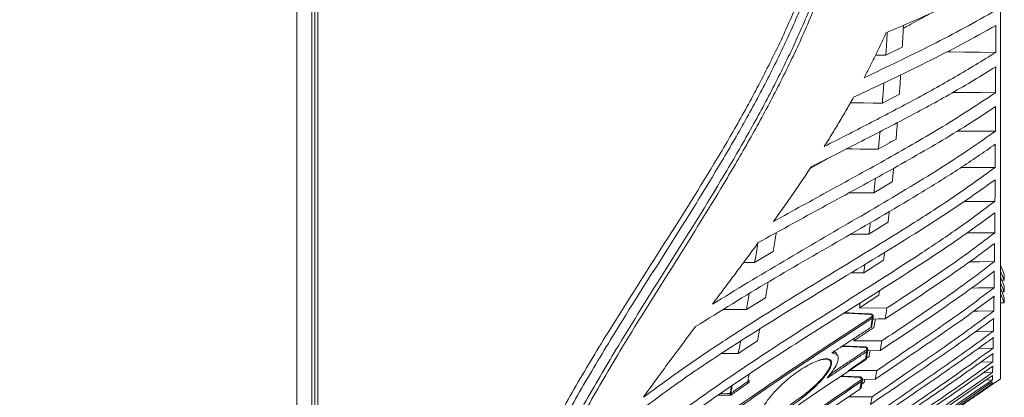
# Model space of a CAD drawing. Header units: millimetres. Extents: x 0 to 1118, y 0 to 864.
# Tile 172 of 256: x 373 to 416, y 653 to 669. Entities that reach past the tile are written whole.
import ezdxf

# ---------------------------------------------------------------- set-up
doc = ezdxf.new("R2010")
doc.units = ezdxf.units.MM
doc.styles.add('SLDTEXTSTYLE3', font='TXT', dxfattribs={"width": 0.605})
doc.dimstyles.new('SLDDIMSTYLE0', dxfattribs={"dimtxt": 3.175, "dimasz": 3.302, "dimexe": 0, "dimexo": 0.0625, "dimgap": 0.79375, "dimtad": 0, "dimtih": 1, "dimtoh": 1, "dimdec": 0, "dimlfac": 4, "dimrnd": 1e-09, "dimzin": 12, "dimdsep": 46, "dimtxsty": 'SLDTEXTSTYLE3', "dimsah": 1, "dimcen": 0.09, "dimadec": 0, "dimazin": 3, "dimtfac": 1, "dimtofl": 0, "dimtmove": 0, "dimatfit": 3, "dimfxl": 1, "dimfrac": 2, "dimtolj": 1, "dimtzin": 12, "dimarcsym": 0})

# ---------------------------------------------------------------- blocks, each defined once
blk = doc.blocks.new('_D_2')
at = {"color": 7, "linetype": 'Continuous', "lineweight": 0}
for p, q in [((297.479, 686.687), (297.479, 587.732)), ((385.979, 625.527), (385.979, 587.732)), ((297.479, 589.332), (338.091, 589.332)), ((385.979, 589.332), (345.367, 589.332))]:
    blk.add_line(p, q, dxfattribs=at)
for points in [[(297.479, 589.332), (300.781, 588.824), (300.781, 589.84)], [(385.979, 589.332), (382.677, 589.84), (382.677, 588.824)]]:
    blk.add_solid(points, dxfattribs=at)
at = {"color": 7, "linetype": 'Continuous', "lineweight": 0, "insert": (338.091, 590.988), "char_height": 3.175, "attachment_point": 1, "style": 'SLDTEXTSTYLE3'}
blk.add_mtext('354', dxfattribs=at)
blk = doc.blocks.new('SW_CENTERMARKSYMBOL_9')
at = {"color": 0, "linetype": 'Continuous', "lineweight": 0}
blk.add_line((196.25, -131.48), (196.25, -1.27), dxfattribs=at)

msp = doc.modelspace()

# ---------------------------------------------------------------- linework, layer by layer
at = {"color": 9, "linetype": 'Continuous', "lineweight": 15}
for p, q in [((385.067, 637.137), (385.067, 755.187)), ((385.729, 637.137), (385.729, 755.187)), ((408.347, 653.794), (408.343, 653.794))]:
    msp.add_line(p, q, dxfattribs=at)
at = {"color": 7, "linetype": 'Continuous', "lineweight": 15}
for p, q in [((385.717, 637.137), (385.717, 755.187)), ((385.854, 755.187), (385.854, 637.137)), ((411.559, 668.182), (410.84, 667.83)), ((411.433, 666.128), (410.687, 665.731)), ((408.439, 663.388), (407.529, 662.879)), ((411.122, 662.286), (410.315, 661.805)), ((410.939, 660.517), (410.1, 659.996)), ((405.914, 659.234), (405.098, 658.751)), ((410.742, 658.861), (409.871, 658.304)), ((415.854, 658.646), (416.024, 658.242)), ((416.024, 657.978), (415.854, 658.381)), ((415.854, 658.124), (416.024, 657.721)), ((415.916, 657.978), (416.024, 657.978)), ((416.024, 658.242), (416.024, 657.978)), ((410.564, 657.535), (410.534, 657.325)), ((416.024, 657.471), (415.854, 657.874)), ((415.854, 657.631), (416.024, 657.228)), ((416.024, 657.721), (416.024, 657.471)), ((405.571, 657.218), (404.741, 656.696)), ((410.534, 657.325), (409.686, 656.769)), ((416.024, 656.992), (415.854, 657.396)), ((415.922, 657.471), (416.024, 657.471)), ((416.024, 657.228), (416.024, 656.992)), ((409.723, 657.002), (409.686, 656.769)), ((409.686, 656.769), (410.882, 656.76)), ((415.854, 656.992), (416.024, 656.992)), ((410.228, 655.981), (410.292, 656.385)), ((410.319, 655.917), (409.445, 655.333)), ((409.465, 655.445), (409.445, 655.333)), ((405.225, 655.33), (404.383, 654.773)), ((409.445, 655.333), (410.664, 655.327)), ((409.989, 654.567), (410.053, 654.933)), ((410.595, 654.907), (410.045, 654.889)), ((410.595, 654.907), (410.664, 655.327)), ((408.564, 654.854), (408.566, 654.854)), ((408.566, 654.857), (408.566, 654.858)), ((414.981, 654.39), (415.522, 654.404)), ((408.368, 653.82), (408.362, 653.82)), ((409.207, 654.034), (410.446, 654.031)), ((409.755, 653.295), (409.817, 653.623)), ((410.379, 653.656), (409.812, 653.638)), ((409.921, 653.642), (409.897, 653.514)), ((410.379, 653.656), (410.446, 654.031)), ((415.096, 653.928), (415.51, 653.939)), ((415.221, 653.611), (415.501, 653.62)), ((415.494, 653.414), (415.854, 653.662)), ((409.897, 653.514), (409.781, 653.434)), ((415.354, 653.441), (415.497, 653.446)), ((409.217, 652.88), (410.236, 652.88)), ((410.172, 652.551), (410.236, 652.88))]:
    msp.add_line(p, q, dxfattribs=at)
at = {"color": 7, "linetype": 'Continuous', "lineweight": 15, "flags": 128}
for points in [[(410.392, 667.836), (410.442, 667.835), (410.84, 667.83)], [(413.506, 667.974), (413.678, 667.972), (414.283, 667.966), (414.966, 667.959), (415.648, 667.952)], [(413.775, 666.2), (414.353, 666.196), (414.998, 666.191), (415.642, 666.187)], [(409.288, 665.745), (409.544, 665.743), (409.89, 665.739), (410.289, 665.735), (410.687, 665.731)], [(413.972, 664.513), (414.344, 664.512), (414.989, 664.509), (415.634, 664.507)], [(409.112, 663.729), (409.379, 663.727), (409.715, 663.725), (410.113, 663.722), (410.511, 663.719)], [(414.142, 662.921), (414.26, 662.921), (414.943, 662.921), (415.626, 662.92)], [(409.231, 661.808), (409.52, 661.807), (409.918, 661.806), (410.315, 661.805)], [(414.267, 661.431), (414.322, 661.431), (414.969, 661.433), (415.616, 661.435)], [(409.295, 659.997), (409.305, 659.997), (409.703, 659.996), (410.1, 659.996)], [(414.38, 660.05), (414.922, 660.053), (415.604, 660.058)], [(414.5, 658.785), (414.943, 658.789), (415.592, 658.796)], [(404.611, 658.753), (404.615, 658.753), (405.098, 658.751)], [(409.307, 658.302), (409.473, 658.302), (409.871, 658.304)], [(414.593, 657.642), (414.896, 657.646), (415.578, 657.655)], [(403.726, 656.696), (403.775, 656.696), (404.258, 656.696), (404.741, 656.696)], [(414.684, 656.626), (414.881, 656.629), (415.564, 656.64)], [(410.174, 656.507), (409.489, 656.542), (409.034, 656.565)], [(410.814, 656.298), (410.511, 656.288), (410.275, 656.28)], [(414.777, 655.743), (414.867, 655.744), (415.549, 655.758)], [(409.935, 655.061), (409.25, 655.095), (408.949, 655.11)], [(414.876, 654.996), (414.881, 654.996), (415.535, 655.011)], [(403.64, 654.77), (403.9, 654.771), (404.383, 654.773)], [(409.699, 653.755), (409.014, 653.788), (408.905, 653.794)]]:
    msp.add_lwpolyline(points, dxfattribs=at)
at = {"color": 9, "linetype": 'Continuous', "lineweight": 15, "flags": 128}
for points in [[(410.173, 656.487), (409.643, 656.513), (409.113, 656.54), (409.003, 656.545)], [(409.934, 655.037), (409.406, 655.064), (408.915, 655.088)], [(409.698, 653.728), (409.172, 653.754), (408.868, 653.768)], [(404.022, 652.951), (403.911, 652.95), (403.529, 652.948)], [(403.628, 653.017), (403.911, 653.019), (404.022, 653.019)]]:
    msp.add_lwpolyline(points, dxfattribs=at)
at = {"color": 9, "linetype": 'Continuous', "lineweight": 15}
for centre, radius, start, end in [((409.704, 656.514), 0.47, 356.6051, 359.1491), ((409.523, 655.062), 0.412, 356.548, 359.8598), ((409.344, 653.751), 0.355, 356.3183, 0.661)]:
    msp.add_arc(centre, radius, start, end, dxfattribs=at)
at = {"color": 7, "linetype": 'Continuous', "lineweight": 15}
for centre, radius, start, end in [((410.152, 656.307), 0.0967, 5.6777, 46.8838), ((410.172, 655.912), 0.0114, 306.1018, 1.9209), ((409.907, 654.85), 0.102, 7.1071, 45.5058), ((409.935, 654.495), 0.00884, 304.9154, 2.4635), ((404.888, 653.556), 0.0925, 185.3088, 228.7193), ((409.702, 653.221), 0.00673, 306.0948, 2.8606), ((409.665, 653.534), 0.107, 8.7406, 44.3235), ((404.872, 652.985), 0.851, 177.6994, 182.3006), ((404.145, 653.04), 0.0914, 185.3495, 229.3366)]:
    msp.add_arc(centre, radius, start, end, dxfattribs=at)
for points, knots in [([(392.397, 638.568), (392.417, 639.168), (392.456, 640.37), (392.74, 642.316), (393.226, 644.389), (393.948, 646.567), (394.826, 648.688), (395.906, 650.914), (397.187, 653.237), (398.916, 656.103), (401.003, 659.356), (402.958, 662.44), (404.435, 664.961), (405.481, 666.888), (406.444, 668.859), (407.306, 670.877), (408.052, 672.943), (408.669, 675.051), (409.153, 677.193), (409.501, 679.36), (409.713, 681.545), (409.795, 683.74), (409.748, 685.935), (409.582, 688.124), (409.301, 690.3), (408.916, 692.459), (408.276, 695.312), (407.272, 698.826), (405.839, 702.967), (404.273, 707.059), (402.652, 711.129), (401.033, 715.2), (399.464, 719.291), (397.977, 723.413), (396.602, 727.576), (395.363, 731.783), (394.289, 736.037), (393.409, 740.339), (392.762, 744.684), (392.443, 748.334), (392.409, 750.529), (392.397, 751.259)], [0, 0, 0, 0, 0.0151052, 0.0302135, 0.0493734, 0.0685948, 0.0878524, 0.1070619, 0.1307913, 0.1545261, 0.1912488, 0.2279761, 0.2463528, 0.2647277, 0.2830942, 0.3014952, 0.3198943, 0.3383011, 0.3567075, 0.3750776, 0.393479, 0.4118812, 0.4302759, 0.4486715, 0.4670576, 0.4854449, 0.5038098, 0.54055, 0.5772798, 0.614004, 0.6507265, 0.6874493, 0.7241836, 0.7609161, 0.7976672, 0.8344158, 0.8711927, 0.9079655, 0.9448022, 0.9816285, 1, 1, 1, 1]), ([(392.751, 751.259), (392.751, 751.259), (392.751, 750.534), (392.799, 748.355), (393.097, 744.724), (393.735, 740.398), (394.604, 736.109), (395.667, 731.867), (396.894, 727.667), (398.259, 723.511), (399.736, 719.391), (401.295, 715.301), (402.903, 711.227), (404.515, 707.152), (406.072, 703.051), (407.498, 698.895), (408.498, 695.368), (409.134, 692.504), (409.518, 690.334), (409.797, 688.147), (409.963, 685.946), (410.008, 683.74), (409.925, 681.532), (409.71, 679.335), (409.361, 677.154), (408.875, 674.999), (408.255, 672.879), (407.507, 670.799), (406.643, 668.769), (405.679, 666.787), (404.634, 664.851), (403.159, 662.32), (401.212, 659.226), (399.138, 655.97), (397.424, 653.104), (396.164, 650.796), (395.107, 648.597), (394.25, 646.506), (393.541, 644.339), (393.069, 642.273), (392.798, 640.341), (392.766, 639.159), (392.751, 638.566)], [0, 0, 0, 0, 0, 0.018255, 0.054844, 0.0916, 0.128238, 0.164958, 0.201629, 0.238343, 0.275048, 0.311769, 0.348505, 0.38527, 0.422071, 0.458917, 0.495813, 0.51427, 0.532739, 0.551249, 0.56973, 0.588266, 0.606756, 0.62531, 0.643805, 0.662301, 0.680869, 0.699355, 0.717902, 0.736369, 0.754811, 0.773274, 0.810081, 0.846802, 0.870446, 0.894122, 0.912941, 0.93182, 0.950971, 0.970267, 0.985078, 1, 1, 1, 1]), ([(393.208, 638.566), (393.22, 639.057), (393.244, 640.044), (393.453, 641.78), (393.862, 643.764), (394.542, 645.978), (395.402, 648.155), (396.466, 650.412), (397.715, 652.733), (399.397, 655.579), (401.45, 658.831), (403.391, 661.928), (404.865, 664.458), (405.913, 666.394), (406.882, 668.373), (407.755, 670.398), (408.515, 672.47), (409.152, 674.584), (409.658, 676.734), (410.03, 678.914), (410.269, 681.109), (410.377, 683.314), (410.359, 685.521), (410.22, 687.722), (409.967, 689.914), (409.61, 692.089), (409.155, 694.255), (408.613, 696.411), (407.79, 699.267), (406.616, 702.768), (405.328, 706.211), (403.478, 710.977), (401.587, 715.722), (399.554, 721.194), (398.124, 725.328), (396.815, 729.5), (395.654, 733.716), (394.669, 737.975), (393.892, 742.28), (393.447, 745.942), (393.246, 748.94), (393.208, 750.486), (393.208, 751.259), (393.208, 751.259)], [0, 0, 0, 0, 0.0123807, 0.0248327, 0.0439939, 0.0633309, 0.0830731, 0.1029033, 0.1261371, 0.1494138, 0.1861537, 0.2229788, 0.2414315, 0.2599004, 0.2783862, 0.296913, 0.3154119, 0.3339173, 0.3524915, 0.3709938, 0.3895654, 0.4080631, 0.4265537, 0.4451008, 0.46358, 0.482103, 0.5005721, 0.5193091, 0.5380693, 0.5754124, 0.6122377, 0.6306356, 0.7041548, 0.7408735, 0.7776087, 0.8143001, 0.8509716, 0.8877034, 0.924337, 0.9610886, 0.9805274, 0.9999999, 1, 1, 1, 1]), ([(393.355, 751.258), (393.367, 750.488), (393.393, 748.947), (393.606, 745.961), (394.052, 742.307), (394.833, 738.014), (395.822, 733.76), (396.984, 729.551), (398.295, 725.383), (399.726, 721.255), (401.76, 715.787), (403.651, 711.043), (405.5, 706.275), (406.789, 702.827), (407.962, 699.321), (408.785, 696.458), (409.328, 694.295), (409.783, 692.122), (410.14, 689.94), (410.393, 687.741), (410.532, 685.529), (410.549, 683.313), (410.44, 681.098), (410.201, 678.893), (409.827, 676.706), (409.319, 674.543), (408.68, 672.418), (407.917, 670.336), (407.042, 668.302), (406.071, 666.316), (405.021, 664.373), (403.546, 661.836), (401.607, 658.736), (399.557, 655.487), (397.878, 652.645), (396.643, 650.354), (395.596, 648.142), (394.741, 646.006), (394.045, 643.789), (393.62, 641.786), (393.399, 640.038), (393.37, 639.06), (393.355, 638.569)], [0, 0, 0, 0, 0.0193822, 0.0388004, 0.075345, 0.1120217, 0.1486283, 0.1853012, 0.2219431, 0.2586245, 0.2953262, 0.3688295, 0.387236, 0.4240983, 0.4615096, 0.4802981, 0.4991074, 0.5176371, 0.5361868, 0.5547781, 0.5733481, 0.5919726, 0.6105533, 0.6291427, 0.6478005, 0.6663925, 0.6850541, 0.7036351, 0.7221884, 0.740787, 0.7592835, 0.7777999, 0.8146582, 0.851371, 0.8745471, 0.8977545, 0.9169135, 0.9361394, 0.9556682, 0.9753594, 0.9876467, 1, 1, 1, 1]), ([(415.854, 653.662), (415.854, 653.69), (415.854, 653.746), (415.854, 654.195), (415.854, 654.907), (415.854, 655.902), (415.854, 657.162), (415.854, 658.678), (415.854, 660.435), (415.854, 662.415), (415.854, 664.6), (415.854, 666.968), (415.854, 669.498), (415.854, 672.145), (415.854, 674.881), (415.854, 677.678), (415.854, 680.53), (415.854, 682.452), (415.854, 683.412)], [0, 0, 0, 0, 0.062833, 0.125666, 0.188499, 0.251332, 0.314165, 0.376999, 0.439832, 0.502665, 0.565498, 0.628331, 0.691164, 0.753997, 0.815498, 0.876999, 0.938499, 1, 1, 1, 1]), ([(415.656, 671.017), (415.274, 670.826), (414.51, 670.444), (413.315, 669.889), (412.096, 669.344), (411.265, 668.988), (410.85, 668.81)], [0, 0, 0, 0, 0.250341, 0.500673, 0.750296, 1, 1, 1, 1]), ([(409.887, 666.84), (410.388, 667.078), (411.39, 667.554), (412.859, 668.281), (414.293, 669.023), (415.2, 669.536), (415.653, 669.793)], [0, 0, 0, 0, 0.250448, 0.500904, 0.750326, 1, 1, 1, 1]), ([(412.74, 669.635), (412.63, 669.573), (412.274, 669.371), (411.895, 669.162), (411.619, 669.018), (411.603, 669.01)], [0, 0, 0, 0, 0.293978, 0.959299, 1, 1, 1, 1]), ([(415.652, 669.131), (415.161, 668.856), (414.179, 668.307), (412.627, 667.518), (411.042, 666.746), (409.965, 666.242), (409.427, 665.99)], [0, 0, 0, 0, 0.250551, 0.501078, 0.750498, 1, 1, 1, 1]), ([(411.609, 669.138), (411.605, 669.047), (411.594, 668.841), (411.577, 668.523), (411.565, 668.295), (411.559, 668.182)], [0, 0, 0, 0, 0.282473, 0.641213, 1, 1, 1, 1]), ([(415.648, 667.952), (415.648, 668.049), (415.649, 668.244), (415.65, 668.539), (415.651, 668.834), (415.651, 669.032), (415.652, 669.131)], [0, 0, 0, 0, 0.250933, 0.501867, 0.750918, 1, 1, 1, 1]), ([(410.85, 668.81), (410.774, 668.643), (410.622, 668.311), (410.384, 667.817), (410.14, 667.326), (409.971, 667.002), (409.887, 666.84)], [0, 0, 0, 0, 0.250126, 0.500252, 0.750099, 1, 1, 1, 1]), ([(410.904, 668.833), (410.898, 668.734), (410.885, 668.516), (410.863, 668.181), (410.848, 667.947), (410.84, 667.83)], [0, 0, 0, 0, 0.294597, 0.647275, 1, 1, 1, 1]), ([(408.146, 663.835), (408.797, 664.167), (410.099, 664.83), (412.018, 665.838), (413.891, 666.869), (415.062, 667.59), (415.648, 667.952)], [0, 0, 0, 0, 0.250676, 0.501361, 0.750489, 1, 1, 1, 1]), ([(415.646, 667.316), (415.012, 666.93), (413.745, 666.159), (411.721, 665.067), (409.658, 664.002), (408.27, 663.301), (407.576, 662.951)], [0, 0, 0, 0, 0.250826, 0.501596, 0.750775, 1, 1, 1, 1]), ([(415.642, 666.187), (415.642, 666.28), (415.643, 666.466), (415.644, 666.748), (415.645, 667.031), (415.646, 667.221), (415.646, 667.316)], [0, 0, 0, 0, 0.250934, 0.501867, 0.750918, 1, 1, 1, 1]), ([(410.755, 666.616), (410.75, 666.547), (410.736, 666.364), (410.714, 666.069), (410.696, 665.843), (410.687, 665.731)], [0, 0, 0, 0, 0.231128, 0.615539, 1, 1, 1, 1]), ([(411.487, 666.968), (411.483, 666.907), (411.473, 666.735), (411.455, 666.455), (411.44, 666.237), (411.433, 666.128)], [0, 0, 0, 0, 0.216246, 0.6080977, 1, 1, 1, 1]), ([(405.93, 660.559), (406.764, 661.017), (408.431, 661.933), (410.925, 663.303), (413.371, 664.699), (414.884, 665.69), (415.642, 666.187)], [0, 0, 0, 0, 0.250906, 0.501813, 0.750661, 1, 1, 1, 1]), ([(409.427, 665.99), (409.324, 665.808), (409.119, 665.444), (408.802, 664.903), (408.478, 664.367), (408.257, 664.012), (408.146, 663.835)], [0, 0, 0, 0, 0.250116, 0.500232, 0.750095, 1, 1, 1, 1]), ([(415.639, 665.58), (415.236, 665.313), (414.429, 664.78), (412.737, 663.757), (410.558, 662.524), (407.895, 661.082), (406.138, 660.115), (405.259, 659.632)], [0, 0, 0, 0, 0.125481, 0.251115, 0.502075, 0.751039, 1, 1, 1, 1]), ([(415.634, 664.507), (415.635, 664.595), (415.636, 664.772), (415.637, 665.04), (415.638, 665.309), (415.639, 665.489), (415.639, 665.58)], [0, 0, 0, 0, 0.250934, 0.501868, 0.750918, 1, 1, 1, 1]), ([(411.343, 664.879), (411.341, 664.849), (411.33, 664.712), (411.312, 664.472), (411.295, 664.264), (411.287, 664.16)], [0, 0, 0, 0, 0.125144, 0.562544, 1, 1, 1, 1]), ([(403.25, 656.934), (404.287, 657.567), (406.362, 658.834), (409.554, 660.666), (412.171, 662.216), (414.195, 663.496), (415.154, 664.17), (415.634, 664.507)], [0, 0, 0, 0, 0.251031, 0.502022, 0.750741, 0.875289, 1, 1, 1, 1]), ([(410.581, 664.484), (410.578, 664.445), (410.565, 664.297), (410.541, 664.042), (410.521, 663.827), (410.511, 663.719)], [0, 0, 0, 0, 0.150901, 0.575423, 1, 1, 1, 1]), ([(411.287, 664.16), (411.157, 664.086), (410.9, 663.938), (410.64, 663.792), (410.511, 663.719)], [0, 0, 0, 0, 0.50207, 1, 1, 1, 1]), ([(415.631, 663.932), (415.117, 663.576), (414.086, 662.864), (411.91, 661.514), (409.12, 659.887), (405.749, 657.961), (403.592, 656.624), (402.513, 655.955)], [0, 0, 0, 0, 0.125506, 0.251237, 0.502203, 0.751053, 1, 1, 1, 1]), ([(415.626, 662.92), (415.626, 663.003), (415.627, 663.17), (415.629, 663.422), (415.63, 663.676), (415.631, 663.847), (415.631, 663.932)], [0, 0, 0, 0, 0.250934, 0.501868, 0.750919, 1, 1, 1, 1]), ([(400.229, 652.859), (400.832, 653.303), (402.039, 654.192), (404.584, 655.885), (407.875, 657.922), (411.197, 659.934), (413.791, 661.594), (415.014, 662.478), (415.626, 662.92)], [0, 0, 0, 0, 0.124633, 0.249464, 0.499796, 0.749703, 0.874753, 1, 1, 1, 1]), ([(407.576, 662.951), (407.443, 662.749), (407.175, 662.345), (406.766, 661.746), (406.351, 661.15), (406.07, 660.756), (405.93, 660.559)], [0, 0, 0, 0, 0.250076, 0.500151, 0.750066, 1, 1, 1, 1]), ([(411.178, 662.888), (411.178, 662.886), (411.168, 662.784), (411.15, 662.583), (411.131, 662.385), (411.122, 662.286)], [0, 0, 0, 0, 0.007344, 0.50364, 1, 1, 1, 1]), ([(415.622, 662.381), (415.054, 661.975), (413.917, 661.163), (411.51, 659.628), (408.882, 658.041), (406.101, 656.349), (403.815, 654.903), (401.582, 653.41), (400.19, 652.348), (399.493, 651.817)], [0, 0, 0, 0, 0.110162, 0.220542, 0.441785, 0.581092, 0.720433, 0.86007, 1, 1, 1, 1]), ([(410.383, 662.439), (410.383, 662.433), (410.371, 662.323), (410.348, 662.111), (410.326, 661.907), (410.315, 661.805)], [0, 0, 0, 0, 0.027917, 0.513927, 1, 1, 1, 1]), ([(415.616, 661.435), (415.616, 661.512), (415.617, 661.667), (415.619, 661.903), (415.621, 662.141), (415.622, 662.301), (415.622, 662.381)], [0, 0, 0, 0, 0.250935, 0.501869, 0.750919, 1, 1, 1, 1]), ([(397.155, 648.197), (397.559, 648.599), (398.367, 649.403), (399.697, 650.546), (401.09, 651.652), (403.095, 653.132), (405.766, 654.938), (409.104, 657.057), (411.887, 658.823), (414.063, 660.279), (415.098, 661.049), (415.616, 661.435)], [0, 0, 0, 0, 0.078686, 0.15762, 0.237084, 0.316658, 0.48739, 0.658338, 0.829041, 0.914467, 1, 1, 1, 1]), ([(410.992, 660.996), (410.984, 660.93), (410.967, 660.769), (410.95, 660.61), (410.939, 660.517)], [0, 0, 0, 0, 0.414918, 1, 1, 1, 1]), ([(415.612, 660.933), (415.031, 660.509), (413.867, 659.659), (411.415, 658.056), (408.466, 656.212), (405.096, 654.061), (402.515, 652.286), (400.536, 650.791), (399.106, 649.616), (397.742, 648.389), (396.926, 647.514), (396.518, 647.076)], [0, 0, 0, 0, 0.0913084, 0.1827878, 0.3660622, 0.5233231, 0.680743, 0.7601147, 0.8396087, 0.9196528, 1, 1, 1, 1]), ([(410.164, 660.509), (410.155, 660.434), (410.134, 660.262), (410.112, 660.092), (410.1, 659.996)], [0, 0, 0, 0, 0.435351, 1, 1, 1, 1]), ([(415.604, 660.058), (415.605, 660.129), (415.606, 660.272), (415.608, 660.49), (415.61, 660.71), (415.611, 660.859), (415.612, 660.933)], [0, 0, 0, 0, 0.250936, 0.501872, 0.75092, 1, 1, 1, 1]), ([(406.047, 660.064), (406.042, 660.029), (406.017, 659.871), (405.973, 659.593), (405.934, 659.353), (405.914, 659.234)], [0, 0, 0, 0, 0.125898, 0.562917, 1, 1, 1, 1]), ([(410.882, 656.76), (411.267, 657.014), (412.062, 657.538), (413.254, 658.344), (414.453, 659.182), (415.22, 659.766), (415.604, 660.058)], [0, 0, 0, 0, 0.238443, 0.493093, 0.746442, 1, 1, 1, 1]), ([(405.259, 659.632), (405.093, 659.406), (404.762, 658.953), (404.259, 658.279), (403.755, 657.606), (403.418, 657.158), (403.25, 656.934)], [0, 0, 0, 0, 0.250025, 0.500049, 0.750024, 1, 1, 1, 1]), ([(405.238, 659.603), (405.232, 659.567), (405.206, 659.405), (405.16, 659.121), (405.119, 658.874), (405.098, 658.751)], [0, 0, 0, 0, 0.124882, 0.562409, 1, 1, 1, 1]), ([(415.6, 659.596), (415.209, 659.303), (414.425, 658.718), (413.208, 657.879), (412.003, 657.074), (411.201, 656.551), (410.814, 656.298)], [0, 0, 0, 0, 0.254628, 0.509229, 0.762698, 1, 1, 1, 1]), ([(415.592, 658.796), (415.593, 658.861), (415.594, 658.991), (415.596, 659.19), (415.598, 659.391), (415.599, 659.528), (415.6, 659.596)], [0, 0, 0, 0, 0.250935, 0.50187, 0.750919, 1, 1, 1, 1]), ([(410.664, 655.327), (411.063, 655.594), (411.889, 656.148), (413.131, 656.996), (414.384, 657.876), (415.189, 658.489), (415.592, 658.796)], [0, 0, 0, 0, 0.2383135, 0.4928603, 0.7463386, 1, 1, 1, 1]), ([(410.785, 659.207), (410.782, 659.178), (410.767, 659.061), (410.753, 658.947), (410.742, 658.861)], [0, 0, 0, 0, 0.247484, 1, 1, 1, 1]), ([(409.924, 658.68), (409.919, 658.644), (409.902, 658.517), (409.884, 658.392), (409.871, 658.304)], [0, 0, 0, 0, 0.285314, 1, 1, 1, 1]), ([(415.587, 658.376), (415.177, 658.069), (414.356, 657.455), (413.085, 656.575), (411.829, 655.727), (410.997, 655.175), (410.595, 654.907)], [0, 0, 0, 0, 0.2545408, 0.5090515, 0.7626156, 1, 1, 1, 1]), ([(415.578, 657.655), (415.579, 657.713), (415.581, 657.83), (415.583, 658.009), (415.585, 658.191), (415.587, 658.314), (415.587, 658.376)], [0, 0, 0, 0, 0.250935, 0.50187, 0.75092, 1, 1, 1, 1]), ([(405.69, 657.898), (405.67, 657.784), (405.631, 657.555), (405.591, 657.33), (405.571, 657.218)], [0, 0, 0, 0, 0.49835, 1, 1, 1, 1]), ([(410.446, 654.031), (410.86, 654.312), (411.715, 654.894), (413.006, 655.78), (414.313, 656.697), (415.157, 657.335), (415.578, 657.655)], [0, 0, 0, 0, 0.238258, 0.4927, 0.746276, 1, 1, 1, 1]), ([(404.865, 657.393), (404.844, 657.277), (404.803, 657.042), (404.761, 656.812), (404.741, 656.696)], [0, 0, 0, 0, 0.496899, 1, 1, 1, 1]), ([(415.573, 657.28), (415.144, 656.96), (414.286, 656.322), (412.961, 655.405), (411.657, 654.518), (410.796, 653.937), (410.379, 653.656)], [0, 0, 0, 0, 0.254433, 0.508836, 0.762498, 1, 1, 1, 1]), ([(415.564, 656.64), (415.565, 656.692), (415.566, 656.795), (415.569, 656.954), (415.571, 657.115), (415.573, 657.225), (415.573, 657.28)], [0, 0, 0, 0, 0.250935, 0.50187, 0.750919, 1, 1, 1, 1]), ([(410.236, 652.88), (410.663, 653.174), (411.546, 653.781), (412.884, 654.702), (414.242, 655.652), (415.123, 656.311), (415.564, 656.64)], [0, 0, 0, 0, 0.2381066, 0.4923892, 0.7461411, 1, 1, 1, 1]), ([(410.814, 656.298), (410.825, 656.375), (410.848, 656.527), (410.871, 656.682), (410.882, 656.76)], [0, 0, 0, 0, 0.499971, 1, 1, 1, 1]), ([(394.706, 643.141), (394.933, 643.513), (395.386, 644.256), (396.203, 645.326), (397.099, 646.365), (398.452, 647.76), (400.342, 649.448), (403.148, 651.631), (406.461, 653.929), (408.965, 655.561), (410.218, 656.378)], [0, 0, 0, 0, 0.0680737, 0.1361652, 0.2058349, 0.2755153, 0.4259094, 0.5771365, 0.7884242, 1, 1, 1, 1]), ([(410.248, 656.317), (408.997, 655.501), (406.494, 653.869), (403.186, 651.575), (400.381, 649.393), (398.496, 647.71), (397.147, 646.32), (396.254, 645.287), (395.435, 644.217), (394.979, 643.469), (394.75, 643.094)], [0, 0, 0, 0, 0.2115026, 0.423133, 0.5736118, 0.7247467, 0.7936845, 0.8628058, 0.9312333, 1, 1, 1, 1]), ([(415.559, 656.312), (415.111, 655.982), (414.216, 655.324), (412.842, 654.375), (411.492, 653.453), (410.602, 652.845), (410.172, 652.551)], [0, 0, 0, 0, 0.254323, 0.508619, 0.762375, 1, 1, 1, 1]), ([(410.218, 656.378), (410.219, 656.378), (410.226, 656.383), (410.238, 656.395), (410.246, 656.415), (410.245, 656.436), (410.236, 656.455), (410.22, 656.472), (410.198, 656.483), (410.181, 656.485), (410.173, 656.487)], [0, 0, 0, 0, 0.0223902, 0.1626382, 0.3024375, 0.4418601, 0.5811416, 0.7205807, 0.8602966, 1, 1, 1, 1]), ([(410.291, 656.38), (410.292, 656.392), (410.294, 656.417), (410.278, 656.454), (410.249, 656.484), (410.212, 656.503), (410.185, 656.505), (410.174, 656.506)], [0, 0, 0, 0, 0.191015, 0.3972, 0.605812, 0.82625, 1, 1, 1, 1]), ([(410.183, 655.912), (410.189, 655.944), (410.2, 656.016), (410.218, 656.125), (410.234, 656.228), (410.244, 656.291), (410.248, 656.317)], [0, 0, 0, 0, 0.237197, 0.541541, 0.808831, 1, 1, 1, 1]), ([(410.377, 656.283), (410.37, 656.234), (410.35, 656.11), (410.331, 655.99), (410.319, 655.917)], [0, 0, 0, 0, 0.40008, 1, 1, 1, 1]), ([(415.549, 655.758), (415.55, 655.802), (415.552, 655.891), (415.554, 656.028), (415.557, 656.168), (415.558, 656.264), (415.559, 656.312)], [0, 0, 0, 0, 0.250935, 0.50187, 0.75092, 1, 1, 1, 1]), ([(402.513, 655.955), (402.32, 655.698), (401.935, 655.185), (401.362, 654.414), (400.791, 653.639), (400.417, 653.119), (400.229, 652.859)], [0, 0, 0, 0, 0.250029, 0.500059, 0.750023, 1, 1, 1, 1]), ([(405.322, 655.846), (405.31, 655.779), (405.277, 655.605), (405.245, 655.435), (405.225, 655.33)], [0, 0, 0, 0, 0.383775, 1, 1, 1, 1]), ([(408.477, 654.802), (408.619, 654.895), (408.903, 655.08), (409.33, 655.358), (409.757, 655.635), (410.041, 655.82), (410.183, 655.912)], [0, 0, 0, 0, 0.25, 0.499999, 0.75, 1, 1, 1, 1]), ([(410.178, 655.904), (410.182, 655.906), (410.198, 655.915), (410.215, 655.934), (410.22, 655.952), (410.222, 655.958)], [0, 0, 0, 0, 0.181212, 0.752675, 1, 1, 1, 1]), ([(410.183, 655.912), (410.193, 655.92), (410.213, 655.935), (410.227, 655.96), (410.227, 655.976), (410.227, 655.981)], [0, 0, 0, 0, 0.404939, 0.81023, 1, 1, 1, 1]), ([(415.544, 655.477), (415.08, 655.14), (414.15, 654.466), (412.73, 653.488), (411.338, 652.535), (410.423, 651.903), (409.981, 651.598)], [0, 0, 0, 0, 0.254208, 0.508394, 0.762212, 1, 1, 1, 1]), ([(410.038, 651.879), (410.478, 652.184), (411.388, 652.815), (412.768, 653.767), (414.174, 654.745), (415.091, 655.42), (415.549, 655.758)], [0, 0, 0, 0, 0.238144, 0.492352, 0.746142, 1, 1, 1, 1]), ([(415.535, 655.011), (415.536, 655.048), (415.537, 655.122), (415.54, 655.237), (415.542, 655.355), (415.543, 655.436), (415.544, 655.477)], [0, 0, 0, 0, 0.250935, 0.50187, 0.750919, 1, 1, 1, 1]), ([(404.486, 655.315), (404.472, 655.242), (404.438, 655.06), (404.404, 654.88), (404.383, 654.773)], [0, 0, 0, 0, 0.398882, 1, 1, 1, 1]), ([(408.426, 653.882), (408.535, 653.956), (408.78, 654.12), (409.161, 654.376), (409.57, 654.65), (409.842, 654.832), (409.978, 654.923)], [0, 0, 0, 0, 0.211206, 0.474136, 0.737068, 1, 1, 1, 1]), ([(408.598, 654.884), (408.601, 654.887), (408.605, 654.892), (408.609, 654.901), (408.609, 654.906), (408.609, 654.908)], [0, 0, 0, 0, 0.4659969, 0.7345588, 1, 1, 1, 1]), ([(409.862, 651.033), (410.313, 651.348), (411.244, 652), (412.663, 652.979), (414.111, 653.981), (415.06, 654.667), (415.535, 655.011)], [0, 0, 0, 0, 0.23813, 0.492275, 0.746119, 1, 1, 1, 1]), ([(409.978, 654.923), (409.979, 654.924), (409.987, 654.929), (409.999, 654.942), (410.007, 654.962), (410.006, 654.984), (409.998, 655.005), (409.981, 655.022), (409.959, 655.034), (409.943, 655.036), (409.934, 655.037)], [0, 0, 0, 0, 0.028254, 0.167682, 0.306657, 0.445246, 0.583684, 0.722275, 0.861144, 1, 1, 1, 1]), ([(410.052, 654.927), (410.053, 654.941), (410.056, 654.968), (410.038, 655.007), (410.008, 655.038), (409.972, 655.057), (409.946, 655.059), (409.935, 655.059)], [0, 0, 0, 0, 0.206322, 0.413884, 0.623057, 0.841174, 1, 1, 1, 1]), ([(393.513, 637.61), (393.552, 637.802), (393.668, 638.36), (393.957, 639.273), (394.411, 640.34), (394.973, 641.385), (395.824, 642.711), (397.053, 644.271), (398.721, 646.02), (400.553, 647.685), (402.432, 649.216), (404.31, 650.629), (406.776, 652.384), (408.676, 653.651), (409.943, 654.496)], [0, 0, 0, 0, 0.026285, 0.076683, 0.127476, 0.179295, 0.231383, 0.330699, 0.430928, 0.533005, 0.635425, 0.726438, 0.817533, 1, 1, 1, 1]), ([(405.73, 651.999), (405.708, 651.995), (405.613, 651.976), (405.483, 651.983), (405.394, 652.074), (405.396, 652.23), (405.483, 652.454), (405.684, 652.77), (406.071, 653.225), (406.635, 653.737), (407.282, 654.194), (407.803, 654.455), (408.152, 654.548), (408.348, 654.544), (408.46, 654.463), (408.475, 654.315), (408.398, 654.106), (408.209, 653.813), (407.825, 653.378), (407.248, 652.867), (406.594, 652.398), (406.066, 652.101), (405.815, 652.025), (405.73, 651.999)], [0, 0, 0, 0, 0.0105794, 0.0475929, 0.0773421, 0.1072119, 0.1348226, 0.172831, 0.2271232, 0.3072762, 0.3904005, 0.4690205, 0.5074788, 0.543983, 0.5738088, 0.6038332, 0.6299143, 0.6652302, 0.7175806, 0.7990832, 0.8843073, 0.9609236, 1, 1, 1, 1]), ([(405.959, 652.166), (406.068, 652.215), (406.289, 652.315), (406.717, 652.57), (407.252, 652.945), (407.792, 653.405), (408.178, 653.823), (408.367, 654.105), (408.444, 654.307), (408.429, 654.449), (408.316, 654.527), (408.122, 654.532), (407.949, 654.482), (407.86, 654.456)], [0, 0, 0, 0, 0.090704, 0.184427, 0.331828, 0.498518, 0.604937, 0.676154, 0.728409, 0.788444, 0.848343, 0.922179, 1, 1, 1, 1]), ([(410.008, 654.863), (409.863, 654.766), (409.572, 654.572), (409.137, 654.28), (408.702, 653.988), (408.413, 653.793), (408.268, 653.696)], [0, 0, 0, 0, 0.2499993, 0.4999988, 0.749999, 1, 1, 1, 1]), ([(408.268, 653.696), (408.286, 653.719), (408.41, 653.877), (408.619, 654.145), (408.737, 654.404), (408.767, 654.584), (408.733, 654.718), (408.6, 654.772), (408.51, 654.794), (408.477, 654.802)], [0, 0, 0, 0, 0.043831, 0.297321, 0.492703, 0.552656, 0.727051, 0.899427, 1, 1, 1, 1]), ([(408.477, 654.802), (408.477, 654.803), (408.51, 654.818), (408.551, 654.84), (408.582, 654.869), (408.589, 654.875)], [0, 0, 0, 0, 0.005959, 0.783841, 1, 1, 1, 1]), ([(408.569, 654.828), (408.562, 654.824), (408.538, 654.81), (408.503, 654.805), (408.477, 654.802), (408.477, 654.802)], [0, 0, 0, 0, 0.287783, 0.994594, 1, 1, 1, 1]), ([(408.56, 654.856), (408.561, 654.856), (408.565, 654.854), (408.567, 654.851), (408.568, 654.85), (408.568, 654.849)], [0, 0, 0, 0, 0.181787, 0.507991, 1, 1, 1, 1]), ([(408.566, 654.854), (408.566, 654.854), (408.615, 654.84), (408.687, 654.813), (408.699, 654.733), (408.703, 654.707)], [0, 0, 0, 0, 0.000029, 0.666778, 1, 1, 1, 1]), ([(408.575, 654.843), (408.576, 654.841), (408.577, 654.837), (408.574, 654.832), (408.571, 654.83), (408.569, 654.828)], [0, 0, 0, 0, 0.2654901, 0.5340323, 1, 1, 1, 1]), ([(410.105, 654.645), (410.031, 654.594), (409.731, 654.391), (409.432, 654.187), (409.207, 654.034)], [0, 0, 0, 0, 0.24807, 1, 1, 1, 1]), ([(415.53, 654.779), (415.05, 654.437), (414.09, 653.751), (412.63, 652.75), (411.202, 651.77), (410.265, 651.117), (409.812, 650.801)], [0, 0, 0, 0, 0.254126, 0.508236, 0.762108, 1, 1, 1, 1]), ([(409.939, 654.49), (409.943, 654.492), (409.959, 654.5), (409.975, 654.52), (409.981, 654.538), (409.982, 654.543)], [0, 0, 0, 0, 0.1844567, 0.7739209, 1, 1, 1, 1]), ([(409.943, 654.496), (409.955, 654.562), (409.976, 654.683), (409.998, 654.806), (410.008, 654.863)], [0, 0, 0, 0, 0.5427028, 1, 1, 1, 1]), ([(409.943, 654.496), (409.953, 654.504), (409.973, 654.52), (409.988, 654.546), (409.988, 654.562), (409.988, 654.567)], [0, 0, 0, 0, 0.411285, 0.822932, 1, 1, 1, 1]), ([(410.148, 654.892), (410.145, 654.875), (410.131, 654.791), (410.116, 654.71), (410.105, 654.645)], [0, 0, 0, 0, 0.204859, 1, 1, 1, 1]), ([(415.522, 654.404), (415.522, 654.433), (415.524, 654.492), (415.526, 654.584), (415.528, 654.679), (415.529, 654.746), (415.53, 654.779)], [0, 0, 0, 0, 0.250934, 0.501869, 0.750919, 1, 1, 1, 1]), ([(415.517, 654.222), (415.024, 653.876), (414.039, 653.182), (412.546, 652.162), (411.088, 651.159), (410.133, 650.488), (409.671, 650.164)], [0, 0, 0, 0, 0.254058, 0.508105, 0.761997, 1, 1, 1, 1]), ([(409.712, 650.345), (410.171, 650.669), (411.122, 651.338), (412.572, 652.34), (414.056, 653.361), (415.033, 654.056), (415.522, 654.404)], [0, 0, 0, 0, 0.238128, 0.492188, 0.746086, 1, 1, 1, 1]), ([(415.51, 653.939), (415.511, 653.961), (415.512, 654.004), (415.514, 654.073), (415.515, 654.146), (415.517, 654.197), (415.517, 654.222)], [0, 0, 0, 0, 0.250934, 0.501868, 0.750918, 1, 1, 1, 1]), ([(404.796, 653.548), (404.812, 653.629), (404.834, 653.736), (404.855, 653.845), (404.86, 653.871)], [0, 0, 0, 0, 0.761853, 1, 1, 1, 1]), ([(408.268, 653.696), (408.268, 653.696), (408.274, 653.702), (408.31, 653.742), (408.353, 653.794), (408.383, 653.844), (408.389, 653.855)], [0, 0, 0, 0, 0.005608, 0.132932, 0.813406, 1, 1, 1, 1]), ([(408.409, 653.834), (408.401, 653.824), (408.366, 653.78), (408.317, 653.736), (408.275, 653.701), (408.268, 653.696), (408.268, 653.696)], [0, 0, 0, 0, 0.1865593, 0.8670644, 0.9943763, 1, 1, 1, 1]), ([(408.389, 653.855), (408.388, 653.855), (408.385, 653.855), (408.382, 653.854), (408.382, 653.852), (408.383, 653.849), (408.387, 653.846), (408.393, 653.842), (408.401, 653.838), (408.406, 653.835), (408.409, 653.834)], [0, 0, 0, 0, 0.115047, 0.23822, 0.367475, 0.5, 0.632525, 0.76178, 0.884953, 1, 1, 1, 1]), ([(408.389, 653.855), (408.393, 653.862), (408.399, 653.873), (408.405, 653.889), (408.406, 653.899), (408.404, 653.905), (408.402, 653.907), (408.402, 653.908)], [0, 0, 0, 0, 0.3894052, 0.6971604, 0.8522686, 0.9253156, 1, 1, 1, 1]), ([(408.426, 653.882), (408.427, 653.881), (408.428, 653.879), (408.429, 653.874), (408.428, 653.864), (408.42, 653.85), (408.413, 653.84), (408.409, 653.834)], [0, 0, 0, 0, 0.074653, 0.14766, 0.302736, 0.61058, 1, 1, 1, 1]), ([(409.507, 649.46), (409.98, 649.795), (410.956, 650.489), (412.45, 651.52), (413.98, 652.565), (414.994, 653.268), (415.501, 653.62)], [0, 0, 0, 0, 0.2383399, 0.4924489, 0.7462242, 1, 1, 1, 1]), ([(415.507, 653.809), (415.004, 653.46), (413.998, 652.76), (412.48, 651.726), (410.999, 650.706), (410.03, 650.021), (409.562, 649.69)], [0, 0, 0, 0, 0.254013, 0.508019, 0.761915, 1, 1, 1, 1]), ([(409.592, 649.82), (410.059, 650.151), (411.025, 650.834), (412.5, 651.854), (414.011, 652.888), (415.011, 653.589), (415.51, 653.939)], [0, 0, 0, 0, 0.238182, 0.492215, 0.746105, 1, 1, 1, 1]), ([(409.742, 653.608), (409.743, 653.609), (409.751, 653.615), (409.763, 653.628), (409.771, 653.65), (409.771, 653.673), (409.762, 653.694), (409.745, 653.712), (409.724, 653.724), (409.707, 653.727), (409.698, 653.728)], [0, 0, 0, 0, 0.033189, 0.17193, 0.310235, 0.448151, 0.585896, 0.723763, 0.861887, 1, 1, 1, 1]), ([(409.816, 653.617), (409.817, 653.618), (409.822, 653.633), (409.817, 653.664), (409.8, 653.704), (409.767, 653.735), (409.732, 653.752), (409.708, 653.753), (409.699, 653.753)], [0, 0, 0, 0, 0.018312, 0.233542, 0.444013, 0.656382, 0.875673, 1, 1, 1, 1]), ([(415.501, 653.62), (415.502, 653.633), (415.503, 653.661), (415.504, 653.706), (415.505, 653.755), (415.506, 653.791), (415.507, 653.809)], [0, 0, 0, 0, 0.250933, 0.501866, 0.750918, 1, 1, 1, 1]), ([(393.376, 634.784), (393.429, 635.265), (393.537, 636.234), (393.991, 637.76), (394.619, 639.185), (395.378, 640.5), (396.148, 641.629), (397.153, 642.915), (398.427, 644.332), (400.172, 646.03), (402.055, 647.652), (404.042, 649.214), (406.515, 651.041), (408.431, 652.349), (409.708, 653.222)], [0, 0, 0, 0, 0.060538, 0.121999, 0.197165, 0.251543, 0.306442, 0.361559, 0.446381, 0.531597, 0.646751, 0.734904, 0.823151, 1, 1, 1, 1]), ([(409.771, 653.55), (408.497, 652.677), (406.586, 651.368), (404.113, 649.542), (402.146, 647.999), (400.106, 646.25), (398.393, 644.572), (397.122, 643.14), (396.222, 642.006), (395.402, 640.818), (394.733, 639.659), (394.211, 638.547), (393.822, 637.486), (393.53, 636.39), (393.438, 635.639), (393.392, 635.263)], [0, 0, 0, 0, 0.177421, 0.266237, 0.355129, 0.467269, 0.579877, 0.637387, 0.695058, 0.753377, 0.812008, 0.858343, 0.904669, 0.952339, 1, 1, 1, 1]), ([(404.054, 653.031), (404.122, 653.079), (404.257, 653.174), (404.449, 653.307), (404.628, 653.432), (404.74, 653.509), (404.796, 653.548)], [0, 0, 0, 0, 0.274668, 0.549338, 0.774668, 1, 1, 1, 1]), ([(404.827, 653.487), (404.771, 653.448), (404.659, 653.371), (404.48, 653.246), (404.289, 653.113), (404.153, 653.018), (404.086, 652.97)], [0, 0, 0, 0, 0.225335, 0.45067, 0.725334, 1, 1, 1, 1]), ([(404.813, 653.573), (404.811, 653.568), (404.808, 653.559), (404.8, 653.551), (404.796, 653.548)], [0, 0, 0, 0, 0.46385, 1, 1, 1, 1]), ([(415.496, 653.42), (414.983, 653.068), (413.958, 652.363), (412.416, 651.314), (410.912, 650.276), (409.93, 649.578), (409.455, 649.24)], [0, 0, 0, 0, 0.253977, 0.50795, 0.761836, 1, 1, 1, 1]), ([(409.461, 649.266), (409.936, 649.604), (410.918, 650.303), (412.421, 651.34), (413.962, 652.39), (414.985, 653.094), (415.497, 653.446)], [0, 0, 0, 0, 0.23835, 0.492435, 0.746218, 1, 1, 1, 1]), ([(415.499, 653.541), (414.99, 653.19), (413.971, 652.487), (412.436, 651.443), (410.94, 650.411), (409.962, 649.717), (409.489, 649.381)], [0, 0, 0, 0, 0.253979, 0.507954, 0.761837, 1, 1, 1, 1]), ([(409.705, 653.217), (409.709, 653.219), (409.725, 653.228), (409.744, 653.253), (409.75, 653.277), (409.753, 653.287)], [0, 0, 0, 0, 0.146349, 0.622116, 1, 1, 1, 1]), ([(409.708, 653.222), (409.713, 653.247), (409.725, 653.306), (409.741, 653.394), (409.757, 653.478), (409.767, 653.529), (409.771, 653.55)], [0, 0, 0, 0, 0.237659, 0.542622, 0.809169, 1, 1, 1, 1]), ([(409.708, 653.222), (409.718, 653.23), (409.738, 653.246), (409.753, 653.273), (409.754, 653.29), (409.754, 653.296)], [0, 0, 0, 0, 0.411092, 0.822528, 1, 1, 1, 1]), ([(415.496, 653.412), (415.496, 653.412), (415.496, 653.412), (415.496, 653.414), (415.496, 653.418), (415.496, 653.42)], [0, 0, 0, 0, 0.003742, 0.501839, 1, 1, 1, 1]), ([(415.497, 653.446), (415.497, 653.452), (415.497, 653.463), (415.498, 653.486), (415.498, 653.511), (415.499, 653.531), (415.499, 653.541)], [0, 0, 0, 0, 0.250932, 0.501864, 0.750916, 1, 1, 1, 1]), ([(404.054, 653.031), (404.052, 653.03), (404.047, 653.026), (404.039, 653.023), (404.031, 653.02), (404.025, 653.02), (404.022, 653.019)], [0, 0, 0, 0, 0.2452146, 0.497637, 0.7450762, 1, 1, 1, 1]), ([(404.022, 652.951), (404.022, 652.951), (404.028, 652.951), (404.04, 652.952), (404.056, 652.956), (404.072, 652.962), (404.081, 652.968), (404.086, 652.97)], [0, 0, 0, 0, 0.016287, 0.256029, 0.502748, 0.74766, 1, 1, 1, 1])]:
    msp.add_open_spline(points, degree=3, knots=knots, dxfattribs=at)
at = {"color": 9, "linetype": 'Continuous', "lineweight": 15}
for points, knots in [([(410.292, 656.38), (410.292, 656.379), (410.292, 656.367), (410.28, 656.345), (410.262, 656.326), (410.25, 656.318), (410.248, 656.317)], [0, 0, 0, 0, 0.035312, 0.481351, 0.928604, 1, 1, 1, 1]), ([(410.053, 654.927), (410.049, 654.916), (410.042, 654.893), (410.023, 654.873), (410.01, 654.864), (410.008, 654.863)], [0, 0, 0, 0, 0.450434, 0.907409, 1, 1, 1, 1]), ([(408.566, 654.853), (408.567, 654.852), (408.571, 654.85), (408.574, 654.846), (408.575, 654.844), (408.575, 654.843)], [0, 0, 0, 0, 0.220858, 0.803461, 1, 1, 1, 1]), ([(404.81, 653.618), (404.816, 653.615), (404.832, 653.608), (404.85, 653.588), (404.862, 653.562), (404.862, 653.535), (404.851, 653.508), (404.837, 653.493), (404.828, 653.487), (404.827, 653.487)], [0, 0, 0, 0, 0.104584, 0.28077, 0.456373, 0.631979, 0.808163, 0.985253, 1, 1, 1, 1]), ([(408.414, 653.892), (408.416, 653.89), (408.421, 653.887), (408.424, 653.884), (408.426, 653.882)], [0, 0, 0, 0, 0.512825, 1, 1, 1, 1]), ([(409.817, 653.617), (409.813, 653.606), (409.806, 653.582), (409.787, 653.561), (409.773, 653.552), (409.771, 653.55)], [0, 0, 0, 0, 0.435838, 0.891101, 1, 1, 1, 1]), ([(393.354, 635.37), (393.396, 635.71), (393.483, 636.421), (393.764, 637.484), (394.153, 638.56), (394.671, 639.666), (395.318, 640.794), (396.096, 641.937), (397.114, 643.24), (398.407, 644.676), (400.177, 646.394), (402.078, 648.027), (404.077, 649.595), (406.551, 651.423), (408.465, 652.734), (409.742, 653.608)], [0, 0, 0, 0, 0.0431759, 0.0903575, 0.1375497, 0.1856101, 0.2410186, 0.2967259, 0.3531526, 0.4398482, 0.5265728, 0.6440462, 0.7328834, 0.8218112, 1, 1, 1, 1]), ([(404.022, 653.019), (404.029, 653.053), (404.049, 653.156), (404.07, 653.261), (404.084, 653.333)], [0, 0, 0, 0, 0.322423, 1, 1, 1, 1]), ([(404.119, 653.357), (404.104, 653.28), (404.082, 653.171), (404.061, 653.063), (404.054, 653.031)], [0, 0, 0, 0, 0.703242, 1, 1, 1, 1])]:
    msp.add_open_spline(points, degree=3, knots=knots, dxfattribs=at)

# ---------------------------------------------------------------- block references
at = {"color": 7, "linetype": 'Continuous', "lineweight": 0}
msp.add_blockref('SW_CENTERMARKSYMBOL_9', (189.729, 762.537), dxfattribs=at)

# ---------------------------------------------------------------- dimensions: what is measured, and where the dimension line sits
dim = msp.add_linear_dim(base=(385.979, 589.332), p1=(297.479, 688.287), p2=(385.979, 627.127), dimstyle='SLDDIMSTYLE0', dxfattribs=at)
dim.commit()
dim.dimension.update_dxf_attribs({"geometry": '_D_2', "text_midpoint": (341.729, 589.332), "dimtype": 160})

doc.saveas('drawing.dxf')
